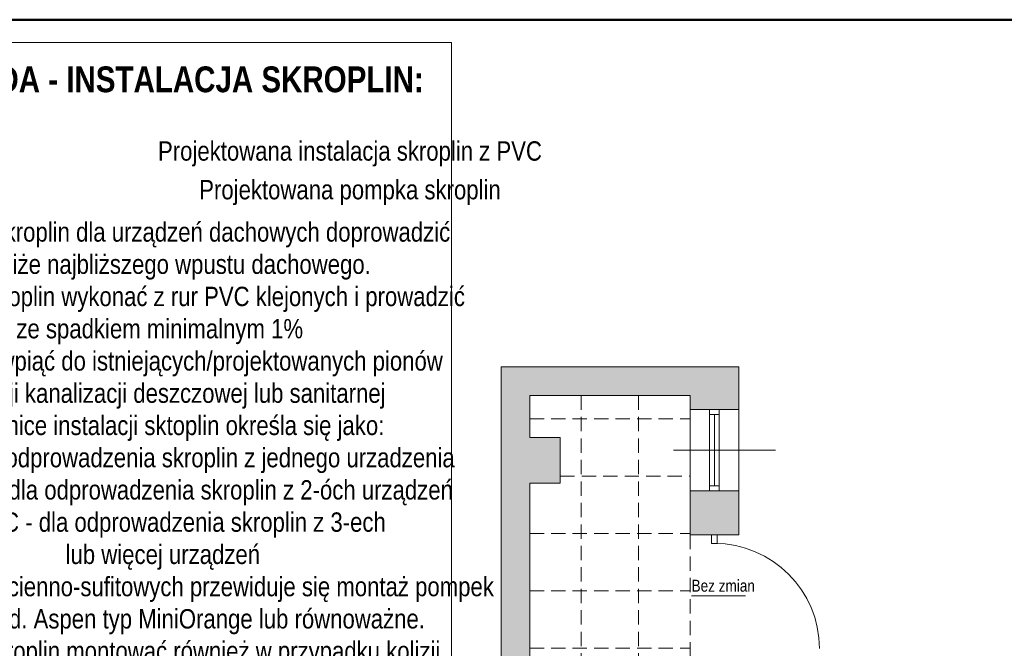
# Model space of a CAD drawing. Header units: millimetres. Extents: x -23540 to 53212, y -37964 to 41185.
# Tile 104 of 203: x -2940 to -1908, y -29654 to -28995. Entities that reach past the tile are written whole.
import ezdxf

# ---------------------------------------------------------------- set-up
doc = ezdxf.new("R2010")
doc.units = ezdxf.units.MM
doc.linetypes.add('DASHEDX2', pattern=[1.5, 1, -0.5])
doc.layers.get('0').update_dxf_attribs({"lineweight": 18})
for name, color, linetype, lineweight in [('BA_txs', 2, 'Continuous', 18), ('M_Ramki rysunków', 2, 'Continuous', 18), ('mm_wentylacja_bloki', 7, 'Continuous', 18), ('PG_PRZERYWANE_ŚREDNIE', 1, 'DASHEDX2', 18), ('PG_ŚCIANY_DZIAŁOWE', 3, 'Continuous', 18)]:
    doc.layers.add(name, color=color, linetype=linetype, lineweight=lineweight)
doc.styles.add('BIKTS', font='bikromsw.shx', dxfattribs={"width": 0.85})
doc.styles.get("Standard").update_dxf_attribs({"font": 'arial.ttf'})

msp = doc.modelspace()

# ---------------------------------------------------------------- hatches: boundary and pattern name
at = {"layer": 'PG_ŚCIANY_DZIAŁOWE', "true_color": 0x636466, "transparency": 33554610}
h = msp.add_hatch(color=251, dxfattribs=at)
h.dxf.hatch_style = 1
h.paths.add_polyline_path([(-2405.4, -29480.8), (-2373.4, -29480.8), (-2373.4, -29432.8), (-2405.4, -29432.8), (-2405.4, -29388.8), (-2237.4, -29388.8), (-2237.4, -29403.6), (-2186.4, -29403.6), (-2186.4, -29358.8), (-2435.4, -29358.8), (-2435.4, -29819.8), (-3525.9, -29819.8), (-3525.9, -29849.8), (-3433.9, -29849.8), (-3433.9, -29863.8), (-3390.9, -29863.8), (-3390.9, -29849.8), (-2834.9, -29849.8), (-2834.9, -29863.8), (-2790.9, -29863.8), (-2790.9, -29849.8), (-2405.4, -29849.8)])
h = msp.add_hatch(color=251, dxfattribs=at)
h.dxf.hatch_style = 1
h.paths.add_polyline_path([(-2186.4, -29488.6), (-2237.4, -29488.6), (-2237.4, -29534.8), (-2186.4, -29534.8)])

# ---------------------------------------------------------------- linework, layer by layer
at = {"color": 251, "lineweight": 20, "true_color": 0x636466}
for p, q in [((-2186.4, -29358.8), (-2435.4, -29358.8)), ((-2435.4, -29358.8), (-2435.4, -29819.8)), ((-2186.4, -29534.8), (-2186.4, -29358.8)), ((-2237.4, -29388.8), (-2405.4, -29388.8)), ((-2405.4, -29388.8), (-2405.4, -29432.8)), ((-2237.4, -29534.8), (-2237.4, -29388.8)), ((-2237.4, -29403.6), (-2186.4, -29403.6)), ((-2405.4, -29432.8), (-2373.4, -29432.8)), ((-2373.4, -29432.8), (-2373.4, -29480.8)), ((-2147.9, -29446.1), (-2254.7, -29446.1)), ((-2373.4, -29480.8), (-2405.4, -29480.8)), ((-2405.4, -29480.8), (-2405.4, -29849.8)), ((-2186.4, -29488.6), (-2237.4, -29488.6)), ((-2186.4, -29534.8), (-2237.4, -29534.8))]:
    msp.add_line(p, q, dxfattribs=at)
at = {"color": 251, "true_color": 0x636466}
for p, q in [((-2216.9, -29403.6), (-2216.9, -29488.6)), ((-2216.9, -29408.6), (-2206.9, -29408.6)), ((-2211.9, -29408.6), (-2211.9, -29483.6)), ((-2206.9, -29403.6), (-2206.9, -29488.6)), ((-2206.9, -29483.6), (-2216.9, -29483.6)), ((-2208.9, -29534.8), (-2214.9, -29534.8)), ((-2214.9, -29534.8), (-2214.9, -29543.8)), ((-2214.9, -29543.8), (-2208.9, -29543.8)), ((-2208.9, -29543.8), (-2208.9, -29534.8))]:
    msp.add_line(p, q, dxfattribs=at)
at = {"color": 251, "true_color": 0x636466, "extrusion": (0, 0, -1)}
msp.add_line((-2179.3, -29598.8), (-2235.8, -29598.8), dxfattribs=at)
at = {"color": 251, "true_color": 0x636466}
msp.add_arc((-2211.9, -29653.8), 110, 0, 90, dxfattribs=at)
at = {"layer": 'M_Ramki rysunków', "color": 18, "lineweight": 50, "true_color": 0x000000}
msp.add_line((-4094.7, -28995.4), (-1274.7, -28995.4), dxfattribs=at)
at = {"layer": 'mm_wentylacja_bloki'}
msp.add_line((-3171.2, -29019.2), (-2487.4, -29019.2), dxfattribs=at)
msp.add_lwpolyline([(-2487.4, -29019.2), (-2487.4, -29798.2), (-3171.2, -29798.2), (-3171.2, -29019.2)], dxfattribs=at)
at = {"layer": 'PG_PRZERYWANE_ŚREDNIE', "color": 251, "lineweight": 15, "ltscale": 15, "true_color": 0x636466}
for p, q in [((-2351.4, -29388.8), (-2351.4, -32018.8)), ((-2291.4, -29388.8), (-2291.4, -31990)), ((-2405.4, -29413.3), (-2237.4, -29413.3)), ((-2373.4, -29473.3), (-2237.4, -29473.3)), ((-2405.4, -29533.3), (-2237.4, -29533.3)), ((-2237.4, -29534.8), (-2237.4, -29662.8)), ((-2405.4, -29593.3), (-2237.4, -29593.3)), ((-2405.4, -29653.3), (-2237.4, -29653.3))]:
    msp.add_line(p, q, dxfattribs=at)

# ---------------------------------------------------------------- texts
at = {"layer": 'BA_txs', "color": 251, "true_color": 0x636466, "style": 'BIKTS', "width": 0.85}
msp.add_text('Bez zmian', height=12.5, dxfattribs=at).set_placement((-2235.8, -29594.3))
at = {"layer": 'mm_wentylacja_bloki', "width": 698.349, "attachment_point": 2}
for s, insert, char_height in [('{\\fArial Narrow|b1|i0|c238|p34;LEGENDA - INSTALACJA SKROPLIN:}', (-2793, -29044.3), 27), ('{\\fArial Narrow|b0|i0|c238|p34;Projektowana instalacja skroplin z PVC}', (-2593.7, -29122.7), 20.25), ('{\\fArial Narrow|b0|i0|c238|p34;Projektowana pompka skroplin }', (-2593.7, -29163.2), 20.25), ('{\\fArial Narrow|b0|i0|c238|p34;1. Instalację skroplin dla urządzeń dachowych doprowadzić \\Pw pobliże najbliższego wpustu dachowego.\\P2. Instalację skroplin wykonać z rur PVC klejonych i prowadzić \\Pze spadkiem minimalnym 1%\\P3. Skropliny wpiąć do istniejących/projektowanych pionów \\Pinstalacji kanalizacji deszczowej lub sanitarnej\\P4. Średnice instalacji sktoplin określa się jako:\\P- 1" PVC - dla odprowadzenia skroplin z jednego urzadzenia\\P- 1 1/2" PVC - dla odprowadzenia skroplin z 2-óch urządzeń\\P- 2" PVC - dla odprowadzenia skroplin z 3-ech \\P^Ilub więcej urządzeń\\P5.  Dla jednostek ścienno-sufitowych przewiduje się montaż pompek skroplin prod. Aspen typ MiniOrange lub równoważne.\\P6. Pompki skroplin montować również w przypadku kolizji \\Pinstalacji z innymi instalacjami i elementami konstrukcji \\Pbudynku - decyzję o montażu pompki skroplin podejmie Wykonawca, za potwierdzeniem Inwestora.}', (-2793, -29207.5), 20.25)]:
    msp.add_mtext(s, dxfattribs=dict(at, insert=insert, char_height=char_height))

doc.saveas('drawing.dxf')
